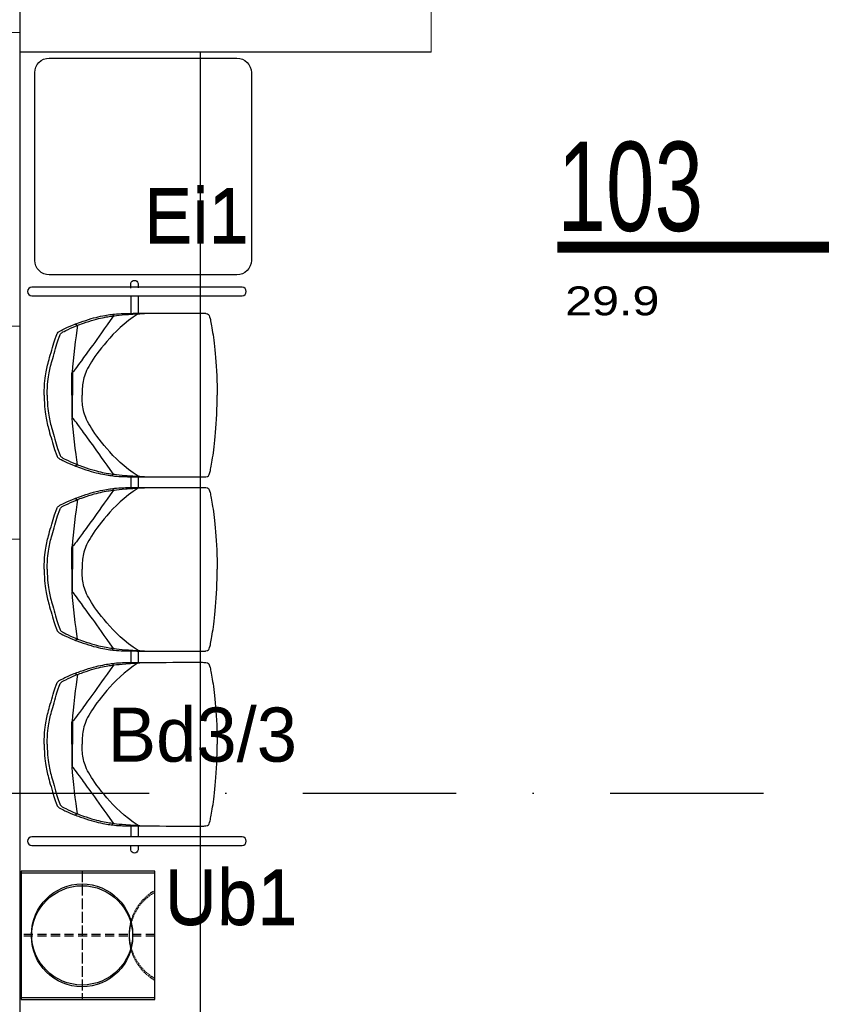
# Model space of a CAD drawing. Header units: millimetres. Extents: x 14495 to 271441, y -21035 to 2232.
# Tile 212 of 227: x 86580 to 86805, y 736 to 1009. Entities that reach past the tile are written whole.
import ezdxf
from ezdxf.enums import TextEntityAlignment as Align

# ---------------------------------------------------------------- set-up
doc = ezdxf.new("R2010")
doc.units = ezdxf.units.MM
for name, pattern in [('$0$DASHED', [0.75, 0.5, -0.25]), ('0921-PX-TE-20-60$0$0921-X-AR-20-00-FA$0$DASHED2', [0.375, 0.25, -0.125]), ('DASHDOT', [1, 0.5, -0.25, 0, -0.25])]:
    doc.linetypes.add(name, pattern=pattern)
for name, color, linetype in [('-- TECH  SYMBOLE', 1, 'Continuous'), ('-- TECH WYPOSAŻENIE', 2, 'Continuous'), ('A-POW-NR', 1, 'Continuous'), ('A_Lwidok', 1, 'Continuous'), ('A_OSIE', 252, 'DASHDOT'), ('A_PROJEKTOWANE', 3, 'Continuous'), ('A_SC_DZIAlOWE', 4, 'Continuous')]:
    doc.layers.add(name, color=color, linetype=linetype)
doc.layers.add('A-POW', color=2, linetype='Continuous', plot=False)
doc.layers.add('A_L_CIENKA', color=251, linetype='Continuous', lineweight=5)
doc.layers.add('A_solid', color=252, linetype='Continuous', lineweight=0)
doc.styles.add('ARIAL1_2', font='arial.ttf', dxfattribs={"width": 1.2})
doc.styles.add('arialce', font='ARIALN.TTF')
doc.styles.add('cg', font='GOTHIC.TTF')
doc.styles.add('switz721ltexbt', font='swissel.ttf')

# ---------------------------------------------------------------- blocks, each defined once
blk = doc.blocks.new('POW')
at = {"const_width": 5}
blk.add_lwpolyline([(125.32, 0), (0, 0)], dxfattribs=at)
at = {"style": 'switz721ltexbt'}
blk.add_attdef('001', (-1.78, 12.35), '', height=41.18, dxfattribs=at)
blk = doc.blocks.new('dystrybutor wody')
at = {"color": 2, "linetype": '$0$DASHED', "ltscale": 5}
for p, q in [((0, -37.12), (0, -0.12)), ((17.5, -16.99), (-17.5, -16.99))]:
    blk.add_line(p, q, dxfattribs=at)
at = {"color": 2}
blk.add_lwpolyline([(17.5, -0.12), (-17.5, -0.12), (-17.5, -37.12), (17.5, -37.12)], close=True, dxfattribs=at)
blk.add_circle((0, -16.99), 14, dxfattribs=at)
at = {"color": 2, "linetype": '0921-PX-TE-20-60$0$0921-X-AR-20-00-FA$0$DASHED2'}
blk.add_arc((0, -44.03), 14, 29.5875, 150.4125, dxfattribs=at)

msp = doc.modelspace()

# ---------------------------------------------------------------- linework, layer by layer
at = {"layer": '-- TECH WYPOSAŻENIE', "color": 2, "elevation": 0}
msp.add_lwpolyline([(86584.47, 942.08), (86584.46, 994.08, -0.414214), (86588.46, 998.08), (86640.46, 998.08, -0.414214), (86644.46, 994.08), (86644.47, 942.08, -0.414214), (86640.47, 938.08), (86588.47, 938.08, -0.414214)], format="xyb", close=True, dxfattribs=at)
at = {"color": 2}
for p, q in [((86605.87, 927.16), (86606.24, 926.72)), ((86605.87, 927.16), (86606.24, 926.72)), ((86595.54, 924.41), (86596.33, 924.12)), ((86595.54, 924.41), (86596.33, 924.12)), ((86595.54, 885.2), (86596.33, 885.49)), ((86595.54, 885.2), (86596.33, 885.49)), ((86605.87, 882.45), (86606.24, 882.89)), ((86605.87, 882.45), (86606.24, 882.89)), ((86605.87, 878.91), (86606.24, 878.47)), ((86605.87, 878.91), (86606.24, 878.47)), ((86595.54, 876.16), (86596.33, 875.87)), ((86595.54, 876.16), (86596.33, 875.87)), ((86595.54, 836.95), (86596.33, 837.24)), ((86595.54, 836.95), (86596.33, 837.24)), ((86605.87, 834.2), (86606.24, 834.64)), ((86605.87, 834.2), (86606.24, 834.64)), ((86605.87, 830.47), (86606.24, 830.04)), ((86605.87, 830.47), (86606.24, 830.04)), ((86595.54, 827.73), (86596.33, 827.44)), ((86595.54, 827.73), (86596.33, 827.44)), ((86595.54, 788.52), (86596.33, 788.81)), ((86595.54, 788.52), (86596.33, 788.81)), ((86605.87, 785.77), (86606.24, 786.21)), ((86605.87, 785.77), (86606.24, 786.21))]:
    msp.add_line(p, q, dxfattribs=at)
at = {"color": 2, "extrusion": (9.8583e-15, 1.33564e-17, -1), "elevation": 0}
msp.add_lwpolyline([(-86611.06, 934.44), (-86611.07, 935.7, 0.85599), (-86613.06, 935.7), (-86613.06, 934.48)], format="xyb", dxfattribs=at)
msp.add_lwpolyline([(-86611.06, 934.44), (-86611.07, 935.7, 0.85599), (-86613.06, 935.7), (-86613.06, 934.48)], format="xyb", dxfattribs=at)
at = {"color": 2, "extrusion": (0, 0, -1)}
for points in [[(-86583.64, 934.67, -1), (-86583.64, 932.29), (-86641.87, 932.29, -1), (-86641.87, 934.67)], [(-86583.64, 782.43, -1), (-86583.64, 780.05), (-86641.87, 780.05, -1), (-86641.87, 782.43)], [(-86583.64, 782.43, -1), (-86583.64, 780.05), (-86641.87, 780.05, -1), (-86641.87, 782.43)]]:
    msp.add_lwpolyline(points, format="xyb", close=True, dxfattribs=at)
at = {"color": 2, "extrusion": (-9.8583e-15, -1.33564e-17, -1), "elevation": 0}
msp.add_lwpolyline([(-86613.06, 780.09), (-86613.06, 778.83, 0.85599), (-86611.07, 778.83), (-86611.06, 780.05)], format="xyb", dxfattribs=at)
msp.add_lwpolyline([(-86613.06, 780.09), (-86613.06, 778.83, 0.85599), (-86611.07, 778.83), (-86611.06, 780.05)], format="xyb", dxfattribs=at)
at = {"color": 2}
for points in [[(86611.04, 932.28, 0), (86611.06, 930.95, 0), (86611.06, 927.49, 0)], [(86611.04, 932.28, 0), (86611.06, 930.95, 0), (86611.06, 927.49, 0)], [(86613.08, 932.26, 0), (86613.06, 930.95, 0), (86613.06, 927.49, 0)], [(86613.08, 932.26, 0), (86613.06, 930.95, 0), (86613.06, 927.49, 0)], [(86611.04, 882.2, 0), (86611.06, 881.36, 0), (86611.06, 879.19, 0)], [(86611.04, 882.2, 0), (86611.06, 881.36, 0), (86611.06, 879.19, 0)], [(86613.08, 882.19, 0), (86613.06, 881.36, 0), (86613.06, 879.19, 0)], [(86613.08, 882.19, 0), (86613.06, 881.36, 0), (86613.06, 879.19, 0)], [(86611.04, 833.97, 0), (86611.06, 833.08, 0), (86611.06, 830.79, 0)], [(86611.04, 833.97, 0), (86611.06, 833.08, 0), (86611.06, 830.79, 0)], [(86613.08, 833.96, 0), (86613.06, 833.08, 0), (86613.06, 830.79, 0)], [(86613.08, 833.96, 0), (86613.06, 833.08, 0), (86613.06, 830.79, 0)], [(86611.04, 785.49, 0), (86611.06, 784.64, 0), (86611.06, 782.43, 0)], [(86611.04, 785.49, 0), (86611.06, 784.64, 0), (86611.06, 782.43, 0)], [(86613.08, 785.48, 0), (86613.06, 784.64, 0), (86613.06, 782.43, 0)], [(86613.08, 785.48, 0), (86613.06, 784.64, 0), (86613.06, 782.43, 0)]]:
    msp.add_polyline3d(points, dxfattribs=at)
for points, knots in [([(86587.09, 904.8), (86587.11, 908.18), (86587.59, 911.52), (86588.39, 914.63), (86590.39, 921.37), (86590.78, 922.06), (86591.02, 922.29), (86591.69, 922.72), (86595.45, 924.4), (86596.1, 924.62), (86599.53, 925.82), (86602.07, 926.51), (86604.57, 926.97), (86605.89, 927.18), (86608.32, 927.4), (86611.33, 927.44), (86630.5, 927.49), (86632.05, 927.46), (86632.63, 927.22), (86632.96, 926.57), (86633.73, 922.59), (86634.53, 916.12), (86635.02, 908.26), (86635.03, 904.8)], [0, 0, 0, 0, 1, 2, 3, 4, 5, 6, 7, 8, 9, 10, 11, 12, 13, 14, 15, 16, 17, 18, 19, 20, 20.976413, 20.976413, 20.976413, 20.976413]), ([(86587.09, 904.8), (86587.11, 908.18), (86587.59, 911.52), (86588.39, 914.63), (86590.39, 921.37), (86590.78, 922.06), (86591.02, 922.29), (86591.69, 922.72), (86595.45, 924.4), (86596.1, 924.62), (86599.53, 925.82), (86602.07, 926.51), (86604.57, 926.97), (86605.89, 927.18), (86608.32, 927.4), (86611.33, 927.44), (86630.5, 927.49), (86632.05, 927.46), (86632.63, 927.22), (86632.96, 926.57), (86633.73, 922.59), (86634.53, 916.12), (86635.02, 908.26), (86635.03, 904.8)], [0, 0, 0, 0, 1, 2, 3, 4, 5, 6, 7, 8, 9, 10, 11, 12, 13, 14, 15, 16, 17, 18, 19, 20, 20.976413, 20.976413, 20.976413, 20.976413]), ([(86587.93, 904.8), (86587.95, 907.91), (86588.43, 911.25), (86589.23, 914.36), (86591.23, 921.1), (86591.62, 921.79), (86591.86, 922.02), (86592.53, 922.45), (86596.28, 924.13), (86596.94, 924.35), (86600.37, 925.54), (86602.75, 926.13), (86604.75, 926.53), (86606.24, 926.72), (86609.09, 927.06), (86611.7, 927.24), (86616.51, 927.45)], [0.000543, 0.000543, 0.000543, 0.000543, 1, 2, 3, 4, 5, 6, 7, 8, 9, 10, 11, 12, 13, 13.718223, 13.718223, 13.718223, 13.718223]), ([(86587.93, 904.8), (86587.95, 907.91), (86588.43, 911.25), (86589.23, 914.36), (86591.23, 921.1), (86591.62, 921.79), (86591.86, 922.02), (86592.53, 922.45), (86596.28, 924.13), (86596.94, 924.35), (86600.37, 925.54), (86602.75, 926.13), (86604.75, 926.53), (86606.24, 926.72), (86609.09, 927.06), (86611.7, 927.24), (86616.51, 927.45)], [0.000543, 0.000543, 0.000543, 0.000543, 1, 2, 3, 4, 5, 6, 7, 8, 9, 10, 11, 12, 13, 13.718223, 13.718223, 13.718223, 13.718223]), ([(86613.13, 927.3), (86609.19, 924.85), (86603.83, 919.29), (86599.27, 912.94), (86597.76, 909.1), (86597.58, 906.47), (86597.58, 905.03), (86597.58, 904.96), (86597.58, 904.88), (86597.58, 904.8)], [0.009268, 0.009268, 0.009268, 0.009268, 1, 2, 3, 4, 4, 4, 4.05202, 4.05202, 4.05202, 4.05202]), ([(86613.13, 927.3), (86609.19, 924.85), (86603.83, 919.29), (86599.27, 912.94), (86597.76, 909.1), (86597.58, 906.47), (86597.58, 905.03), (86597.58, 904.96), (86597.58, 904.88), (86597.58, 904.8)], [0.009268, 0.009268, 0.009268, 0.009268, 1, 2, 3, 4, 4, 4, 4.05202, 4.05202, 4.05202, 4.05202]), ([(86606.24, 926.72), (86601.25, 919.57), (86596.7, 913.43), (86595.18, 911.23), (86594.88, 911.06)], [0, 0, 0, 0, 1, 1.953119, 1.953119, 1.953119, 1.953119]), ([(86606.24, 926.72), (86601.25, 919.57), (86596.7, 913.43), (86595.18, 911.23), (86594.88, 911.06)], [0, 0, 0, 0, 1, 1.953119, 1.953119, 1.953119, 1.953119]), ([(86594.71, 904.8), (86594.71, 904.83), (86594.71, 904.85), (86594.71, 904.88), (86594.71, 908.8), (86594.73, 910.28), (86594.77, 910.97), (86594.81, 911.12), (86594.84, 911.16), (86594.87, 911.17), (86594.88, 911.15), (86594.88, 910.99), (86594.91, 908.6), (86594.91, 904.88), (86594.91, 904.85), (86594.91, 904.83), (86594.91, 904.8)], [-0.006067, -0.006067, -0.006067, -0.006067, 0, 0, 0, 1, 2, 3, 4, 5, 6, 7, 8, 8, 8, 8.006309, 8.006309, 8.006309, 8.006309]), ([(86594.71, 904.8), (86594.71, 904.83), (86594.71, 904.85), (86594.71, 904.88), (86594.71, 908.8), (86594.73, 910.28), (86594.77, 910.97), (86594.81, 911.12), (86594.84, 911.16), (86594.87, 911.17), (86594.88, 911.15), (86594.88, 910.99), (86594.91, 908.6), (86594.91, 904.88), (86594.91, 904.85), (86594.91, 904.83), (86594.91, 904.8)], [-0.006067, -0.006067, -0.006067, -0.006067, 0, 0, 0, 1, 2, 3, 4, 5, 6, 7, 8, 8, 8, 8.006309, 8.006309, 8.006309, 8.006309]), ([(86587.09, 904.8), (86587.11, 901.43), (86587.59, 898.09), (86588.39, 894.98), (86590.39, 888.24), (86590.78, 887.55), (86591.02, 887.32), (86591.69, 886.89), (86595.45, 885.21), (86596.1, 884.99), (86599.53, 883.79), (86602.07, 883.1), (86604.57, 882.64), (86605.89, 882.43), (86608.32, 882.21), (86611.33, 882.17), (86630.5, 882.12), (86632.05, 882.15), (86632.63, 882.39), (86632.96, 883.03), (86633.73, 887.02), (86634.53, 893.49), (86635.02, 901.35), (86635.03, 904.8)], [0, 0, 0, 0, 1, 2, 3, 4, 5, 6, 7, 8, 9, 10, 11, 12, 13, 14, 15, 16, 17, 18, 19, 20, 20.976413, 20.976413, 20.976413, 20.976413]), ([(86587.09, 904.8), (86587.11, 901.43), (86587.59, 898.09), (86588.39, 894.98), (86590.39, 888.24), (86590.78, 887.55), (86591.02, 887.32), (86591.69, 886.89), (86595.45, 885.21), (86596.1, 884.99), (86599.53, 883.79), (86602.07, 883.1), (86604.57, 882.64), (86605.89, 882.43), (86608.32, 882.21), (86611.33, 882.17), (86630.5, 882.12), (86632.05, 882.15), (86632.63, 882.39), (86632.96, 883.03), (86633.73, 887.02), (86634.53, 893.49), (86635.02, 901.35), (86635.03, 904.8)], [0, 0, 0, 0, 1, 2, 3, 4, 5, 6, 7, 8, 9, 10, 11, 12, 13, 14, 15, 16, 17, 18, 19, 20, 20.976413, 20.976413, 20.976413, 20.976413]), ([(86587.93, 904.8), (86587.95, 901.7), (86588.43, 898.36), (86589.23, 895.25), (86591.23, 888.51), (86591.62, 887.82), (86591.86, 887.59), (86592.53, 887.16), (86596.28, 885.48), (86596.94, 885.26), (86600.37, 884.06), (86602.75, 883.48), (86604.75, 883.08), (86606.24, 882.89), (86609.09, 882.55), (86611.7, 882.37), (86616.51, 882.16)], [0.000543, 0.000543, 0.000543, 0.000543, 1, 2, 3, 4, 5, 6, 7, 8, 9, 10, 11, 12, 13, 13.718223, 13.718223, 13.718223, 13.718223]), ([(86587.93, 904.8), (86587.95, 901.7), (86588.43, 898.36), (86589.23, 895.25), (86591.23, 888.51), (86591.62, 887.82), (86591.86, 887.59), (86592.53, 887.16), (86596.28, 885.48), (86596.94, 885.26), (86600.37, 884.06), (86602.75, 883.48), (86604.75, 883.08), (86606.24, 882.89), (86609.09, 882.55), (86611.7, 882.37), (86616.51, 882.16)], [0.000543, 0.000543, 0.000543, 0.000543, 1, 2, 3, 4, 5, 6, 7, 8, 9, 10, 11, 12, 13, 13.718223, 13.718223, 13.718223, 13.718223]), ([(86594.71, 904.8), (86594.71, 904.78), (86594.71, 904.76), (86594.71, 904.73), (86594.71, 900.81), (86594.73, 899.32), (86594.77, 898.64), (86594.81, 898.49), (86594.84, 898.45), (86594.87, 898.44), (86594.88, 898.46), (86594.88, 898.62), (86594.91, 901.01), (86594.91, 904.73), (86594.91, 904.76), (86594.91, 904.78), (86594.91, 904.8)], [-0.006067, -0.006067, -0.006067, -0.006067, 0, 0, 0, 1, 2, 3, 4, 5, 6, 7, 8, 8, 8, 8.006309, 8.006309, 8.006309, 8.006309]), ([(86594.71, 904.8), (86594.71, 904.78), (86594.71, 904.76), (86594.71, 904.73), (86594.71, 900.81), (86594.73, 899.32), (86594.77, 898.64), (86594.81, 898.49), (86594.84, 898.45), (86594.87, 898.44), (86594.88, 898.46), (86594.88, 898.62), (86594.91, 901.01), (86594.91, 904.73), (86594.91, 904.76), (86594.91, 904.78), (86594.91, 904.8)], [-0.006067, -0.006067, -0.006067, -0.006067, 0, 0, 0, 1, 2, 3, 4, 5, 6, 7, 8, 8, 8, 8.006309, 8.006309, 8.006309, 8.006309]), ([(86613.13, 882.31), (86609.19, 884.76), (86603.83, 890.32), (86599.27, 896.67), (86597.76, 900.51), (86597.58, 903.14), (86597.58, 904.58), (86597.58, 904.65), (86597.58, 904.73), (86597.58, 904.8)], [0.009268, 0.009268, 0.009268, 0.009268, 1, 2, 3, 4, 4, 4, 4.05202, 4.05202, 4.05202, 4.05202]), ([(86613.13, 882.31), (86609.19, 884.76), (86603.83, 890.32), (86599.27, 896.67), (86597.76, 900.51), (86597.58, 903.14), (86597.58, 904.58), (86597.58, 904.65), (86597.58, 904.73), (86597.58, 904.8)], [0.009268, 0.009268, 0.009268, 0.009268, 1, 2, 3, 4, 4, 4, 4.05202, 4.05202, 4.05202, 4.05202]), ([(86606.24, 882.89), (86601.25, 890.04), (86596.7, 896.18), (86595.18, 898.38), (86594.88, 898.55)], [0, 0, 0, 0, 1, 1.953119, 1.953119, 1.953119, 1.953119]), ([(86606.24, 882.89), (86601.25, 890.04), (86596.7, 896.18), (86595.18, 898.38), (86594.88, 898.55)], [0, 0, 0, 0, 1, 1.953119, 1.953119, 1.953119, 1.953119]), ([(86587.09, 856.56), (86587.11, 859.93), (86587.59, 863.27), (86588.39, 866.38), (86590.39, 873.12), (86590.78, 873.81), (86591.02, 874.04), (86591.69, 874.47), (86595.45, 876.15), (86596.1, 876.37), (86599.53, 877.57), (86602.07, 878.26), (86604.57, 878.72), (86605.89, 878.93), (86608.32, 879.15), (86611.33, 879.19), (86630.5, 879.24), (86632.05, 879.21), (86632.63, 878.97), (86632.96, 878.33), (86633.73, 874.34), (86634.53, 867.87), (86635.02, 860.01), (86635.03, 856.56)], [0, 0, 0, 0, 1, 2, 3, 4, 5, 6, 7, 8, 9, 10, 11, 12, 13, 14, 15, 16, 17, 18, 19, 20, 20.976413, 20.976413, 20.976413, 20.976413]), ([(86587.09, 856.56), (86587.11, 859.93), (86587.59, 863.27), (86588.39, 866.38), (86590.39, 873.12), (86590.78, 873.81), (86591.02, 874.04), (86591.69, 874.47), (86595.45, 876.15), (86596.1, 876.37), (86599.53, 877.57), (86602.07, 878.26), (86604.57, 878.72), (86605.89, 878.93), (86608.32, 879.15), (86611.33, 879.19), (86630.5, 879.24), (86632.05, 879.21), (86632.63, 878.97), (86632.96, 878.33), (86633.73, 874.34), (86634.53, 867.87), (86635.02, 860.01), (86635.03, 856.56)], [0, 0, 0, 0, 1, 2, 3, 4, 5, 6, 7, 8, 9, 10, 11, 12, 13, 14, 15, 16, 17, 18, 19, 20, 20.976413, 20.976413, 20.976413, 20.976413]), ([(86587.93, 856.56), (86587.95, 859.66), (86588.43, 863), (86589.23, 866.11), (86591.23, 872.85), (86591.62, 873.54), (86591.86, 873.77), (86592.53, 874.2), (86596.28, 875.88), (86596.94, 876.1), (86600.37, 877.3), (86602.75, 877.88), (86604.75, 878.28), (86606.24, 878.47), (86609.09, 878.81), (86611.7, 878.99), (86616.51, 879.2)], [0.000543, 0.000543, 0.000543, 0.000543, 1, 2, 3, 4, 5, 6, 7, 8, 9, 10, 11, 12, 13, 13.718223, 13.718223, 13.718223, 13.718223]), ([(86587.93, 856.56), (86587.95, 859.66), (86588.43, 863), (86589.23, 866.11), (86591.23, 872.85), (86591.62, 873.54), (86591.86, 873.77), (86592.53, 874.2), (86596.28, 875.88), (86596.94, 876.1), (86600.37, 877.3), (86602.75, 877.88), (86604.75, 878.28), (86606.24, 878.47), (86609.09, 878.81), (86611.7, 878.99), (86616.51, 879.2)], [0.000543, 0.000543, 0.000543, 0.000543, 1, 2, 3, 4, 5, 6, 7, 8, 9, 10, 11, 12, 13, 13.718223, 13.718223, 13.718223, 13.718223]), ([(86606.24, 878.47), (86601.25, 871.32), (86596.7, 865.18), (86595.18, 862.98), (86594.88, 862.81)], [0, 0, 0, 0, 1, 1.953119, 1.953119, 1.953119, 1.953119]), ([(86606.24, 878.47), (86601.25, 871.32), (86596.7, 865.18), (86595.18, 862.98), (86594.88, 862.81)], [0, 0, 0, 0, 1, 1.953119, 1.953119, 1.953119, 1.953119]), ([(86613.13, 879.05), (86609.19, 876.6), (86603.83, 871.04), (86599.27, 864.69), (86597.76, 860.85), (86597.58, 858.22), (86597.58, 856.78), (86597.58, 856.71), (86597.58, 856.63), (86597.58, 856.56)], [0.009268, 0.009268, 0.009268, 0.009268, 1, 2, 3, 4, 4, 4, 4.05202, 4.05202, 4.05202, 4.05202]), ([(86613.13, 879.05), (86609.19, 876.6), (86603.83, 871.04), (86599.27, 864.69), (86597.76, 860.85), (86597.58, 858.22), (86597.58, 856.78), (86597.58, 856.71), (86597.58, 856.63), (86597.58, 856.56)], [0.009268, 0.009268, 0.009268, 0.009268, 1, 2, 3, 4, 4, 4, 4.05202, 4.05202, 4.05202, 4.05202]), ([(86594.71, 856.56), (86594.71, 856.58), (86594.71, 856.6), (86594.71, 856.63), (86594.71, 860.55), (86594.73, 862.04), (86594.77, 862.72), (86594.81, 862.87), (86594.84, 862.91), (86594.87, 862.92), (86594.88, 862.9), (86594.88, 862.74), (86594.91, 860.35), (86594.91, 856.63), (86594.91, 856.6), (86594.91, 856.58), (86594.91, 856.56)], [-0.006067, -0.006067, -0.006067, -0.006067, 0, 0, 0, 1, 2, 3, 4, 5, 6, 7, 8, 8, 8, 8.006309, 8.006309, 8.006309, 8.006309]), ([(86594.71, 856.56), (86594.71, 856.58), (86594.71, 856.6), (86594.71, 856.63), (86594.71, 860.55), (86594.73, 862.04), (86594.77, 862.72), (86594.81, 862.87), (86594.84, 862.91), (86594.87, 862.92), (86594.88, 862.9), (86594.88, 862.74), (86594.91, 860.35), (86594.91, 856.63), (86594.91, 856.6), (86594.91, 856.58), (86594.91, 856.56)], [-0.006067, -0.006067, -0.006067, -0.006067, 0, 0, 0, 1, 2, 3, 4, 5, 6, 7, 8, 8, 8, 8.006309, 8.006309, 8.006309, 8.006309]), ([(86587.09, 856.56), (86587.11, 853.18), (86587.59, 849.84), (86588.39, 846.73), (86590.39, 839.99), (86590.78, 839.3), (86591.02, 839.07), (86591.69, 838.64), (86595.45, 836.96), (86596.1, 836.74), (86599.53, 835.54), (86602.07, 834.85), (86604.57, 834.39), (86605.89, 834.18), (86608.32, 833.96), (86611.33, 833.92), (86630.5, 833.87), (86632.05, 833.9), (86632.63, 834.14), (86632.96, 834.79), (86633.73, 838.77), (86634.53, 845.24), (86635.02, 853.1), (86635.03, 856.56)], [0, 0, 0, 0, 1, 2, 3, 4, 5, 6, 7, 8, 9, 10, 11, 12, 13, 14, 15, 16, 17, 18, 19, 20, 20.976413, 20.976413, 20.976413, 20.976413]), ([(86587.93, 856.56), (86587.95, 853.45), (86588.43, 850.11), (86589.23, 847), (86591.23, 840.26), (86591.62, 839.57), (86591.86, 839.34), (86592.53, 838.91), (86596.28, 837.23), (86596.94, 837.01), (86600.37, 835.82), (86602.75, 835.23), (86604.75, 834.83), (86606.24, 834.64), (86609.09, 834.3), (86611.7, 834.12), (86616.51, 833.91)], [0.000543, 0.000543, 0.000543, 0.000543, 1, 2, 3, 4, 5, 6, 7, 8, 9, 10, 11, 12, 13, 13.718223, 13.718223, 13.718223, 13.718223]), ([(86587.93, 856.56), (86587.95, 853.45), (86588.43, 850.11), (86589.23, 847), (86591.23, 840.26), (86591.62, 839.57), (86591.86, 839.34), (86592.53, 838.91), (86596.28, 837.23), (86596.94, 837.01), (86600.37, 835.82), (86602.75, 835.23), (86604.75, 834.83), (86606.24, 834.64), (86609.09, 834.3), (86611.7, 834.12), (86616.51, 833.91)], [0.000543, 0.000543, 0.000543, 0.000543, 1, 2, 3, 4, 5, 6, 7, 8, 9, 10, 11, 12, 13, 13.718223, 13.718223, 13.718223, 13.718223]), ([(86594.71, 856.56), (86594.71, 856.53), (86594.71, 856.51), (86594.71, 856.48), (86594.71, 852.56), (86594.73, 851.08), (86594.77, 850.39), (86594.81, 850.24), (86594.84, 850.2), (86594.87, 850.19), (86594.88, 850.21), (86594.88, 850.37), (86594.91, 852.76), (86594.91, 856.48), (86594.91, 856.51), (86594.91, 856.53), (86594.91, 856.56)], [-0.006067, -0.006067, -0.006067, -0.006067, 0, 0, 0, 1, 2, 3, 4, 5, 6, 7, 8, 8, 8, 8.006309, 8.006309, 8.006309, 8.006309]), ([(86594.71, 856.56), (86594.71, 856.53), (86594.71, 856.51), (86594.71, 856.48), (86594.71, 852.56), (86594.73, 851.08), (86594.77, 850.39), (86594.81, 850.24), (86594.84, 850.2), (86594.87, 850.19), (86594.88, 850.21), (86594.88, 850.37), (86594.91, 852.76), (86594.91, 856.48), (86594.91, 856.51), (86594.91, 856.53), (86594.91, 856.56)], [-0.006067, -0.006067, -0.006067, -0.006067, 0, 0, 0, 1, 2, 3, 4, 5, 6, 7, 8, 8, 8, 8.006309, 8.006309, 8.006309, 8.006309]), ([(86613.13, 834.06), (86609.19, 836.51), (86603.83, 842.07), (86599.27, 848.42), (86597.76, 852.26), (86597.58, 854.89), (86597.58, 856.33), (86597.58, 856.4), (86597.58, 856.48), (86597.58, 856.56)], [0.009268, 0.009268, 0.009268, 0.009268, 1, 2, 3, 4, 4, 4, 4.05202, 4.05202, 4.05202, 4.05202]), ([(86613.13, 834.06), (86609.19, 836.51), (86603.83, 842.07), (86599.27, 848.42), (86597.76, 852.26), (86597.58, 854.89), (86597.58, 856.33), (86597.58, 856.4), (86597.58, 856.48), (86597.58, 856.56)], [0.009268, 0.009268, 0.009268, 0.009268, 1, 2, 3, 4, 4, 4, 4.05202, 4.05202, 4.05202, 4.05202]), ([(86606.24, 834.64), (86601.25, 841.79), (86596.7, 847.93), (86595.18, 850.13), (86594.88, 850.3)], [0, 0, 0, 0, 1, 1.953119, 1.953119, 1.953119, 1.953119]), ([(86606.24, 834.64), (86601.25, 841.79), (86596.7, 847.93), (86595.18, 850.13), (86594.88, 850.3)], [0, 0, 0, 0, 1, 1.953119, 1.953119, 1.953119, 1.953119]), ([(86587.09, 808.12), (86587.11, 811.5), (86587.59, 814.84), (86588.39, 817.95), (86590.39, 824.69), (86590.78, 825.38), (86591.02, 825.61), (86591.69, 826.04), (86595.45, 827.72), (86596.1, 827.94), (86599.53, 829.13), (86602.07, 829.82), (86604.57, 830.29), (86605.89, 830.5), (86608.32, 830.72), (86611.33, 830.76), (86630.5, 830.81), (86632.05, 830.78), (86632.63, 830.54), (86632.96, 829.89), (86633.73, 825.91), (86634.53, 819.43), (86635.02, 811.57), (86635.03, 808.12)], [0, 0, 0, 0, 1, 2, 3, 4, 5, 6, 7, 8, 9, 10, 11, 12, 13, 14, 15, 16, 17, 18, 19, 20, 20.976413, 20.976413, 20.976413, 20.976413]), ([(86587.93, 808.12), (86587.95, 811.23), (86588.43, 814.57), (86589.23, 817.68), (86591.23, 824.42), (86591.62, 825.11), (86591.86, 825.34), (86592.53, 825.76), (86596.28, 827.45), (86596.94, 827.67), (86600.37, 828.86), (86602.75, 829.45), (86604.75, 829.84), (86606.24, 830.04), (86609.09, 830.38), (86611.7, 830.56), (86616.51, 830.77)], [0.000543, 0.000543, 0.000543, 0.000543, 1, 2, 3, 4, 5, 6, 7, 8, 9, 10, 11, 12, 13, 13.718223, 13.718223, 13.718223, 13.718223]), ([(86587.93, 808.12), (86587.95, 811.23), (86588.43, 814.57), (86589.23, 817.68), (86591.23, 824.42), (86591.62, 825.11), (86591.86, 825.34), (86592.53, 825.76), (86596.28, 827.45), (86596.94, 827.67), (86600.37, 828.86), (86602.75, 829.45), (86604.75, 829.84), (86606.24, 830.04), (86609.09, 830.38), (86611.7, 830.56), (86616.51, 830.77)], [0.000543, 0.000543, 0.000543, 0.000543, 1, 2, 3, 4, 5, 6, 7, 8, 9, 10, 11, 12, 13, 13.718223, 13.718223, 13.718223, 13.718223]), ([(86606.24, 830.04), (86601.25, 822.89), (86596.7, 816.75), (86595.18, 814.55), (86594.88, 814.38)], [0, 0, 0, 0, 1, 1.953119, 1.953119, 1.953119, 1.953119]), ([(86606.24, 830.04), (86601.25, 822.89), (86596.7, 816.75), (86595.18, 814.55), (86594.88, 814.38)], [0, 0, 0, 0, 1, 1.953119, 1.953119, 1.953119, 1.953119]), ([(86613.13, 830.62), (86609.19, 828.17), (86603.83, 822.61), (86599.27, 816.26), (86597.76, 812.42), (86597.58, 809.79), (86597.58, 808.35), (86597.58, 808.27), (86597.58, 808.2), (86597.58, 808.12)], [0.009268, 0.009268, 0.009268, 0.009268, 1, 2, 3, 4, 4, 4, 4.05202, 4.05202, 4.05202, 4.05202]), ([(86613.13, 830.62), (86609.19, 828.17), (86603.83, 822.61), (86599.27, 816.26), (86597.76, 812.42), (86597.58, 809.79), (86597.58, 808.35), (86597.58, 808.27), (86597.58, 808.2), (86597.58, 808.12)], [0.009268, 0.009268, 0.009268, 0.009268, 1, 2, 3, 4, 4, 4, 4.05202, 4.05202, 4.05202, 4.05202]), ([(86594.71, 808.12), (86594.71, 808.15), (86594.71, 808.17), (86594.71, 808.19), (86594.71, 812.11), (86594.73, 813.6), (86594.77, 814.29), (86594.81, 814.44), (86594.84, 814.48), (86594.87, 814.49), (86594.88, 814.46), (86594.88, 814.31), (86594.91, 811.92), (86594.91, 808.19), (86594.91, 808.17), (86594.91, 808.15), (86594.91, 808.12)], [-0.006067, -0.006067, -0.006067, -0.006067, 0, 0, 0, 1, 2, 3, 4, 5, 6, 7, 8, 8, 8, 8.006309, 8.006309, 8.006309, 8.006309]), ([(86594.71, 808.12), (86594.71, 808.15), (86594.71, 808.17), (86594.71, 808.19), (86594.71, 812.11), (86594.73, 813.6), (86594.77, 814.29), (86594.81, 814.44), (86594.84, 814.48), (86594.87, 814.49), (86594.88, 814.46), (86594.88, 814.31), (86594.91, 811.92), (86594.91, 808.19), (86594.91, 808.17), (86594.91, 808.15), (86594.91, 808.12)], [-0.006067, -0.006067, -0.006067, -0.006067, 0, 0, 0, 1, 2, 3, 4, 5, 6, 7, 8, 8, 8, 8.006309, 8.006309, 8.006309, 8.006309]), ([(86587.09, 808.12), (86587.11, 804.75), (86587.59, 801.41), (86588.39, 798.29), (86590.39, 791.55), (86590.78, 790.86), (86591.02, 790.64), (86591.69, 790.21), (86595.45, 788.53), (86596.1, 788.31), (86599.53, 787.11), (86602.07, 786.42), (86604.57, 785.96), (86605.89, 785.75), (86608.32, 785.53), (86611.33, 785.49), (86630.5, 785.43), (86632.05, 785.46), (86632.63, 785.71), (86632.96, 786.35), (86633.73, 790.34), (86634.53, 796.81), (86635.02, 804.67), (86635.03, 808.12)], [0, 0, 0, 0, 1, 2, 3, 4, 5, 6, 7, 8, 9, 10, 11, 12, 13, 14, 15, 16, 17, 18, 19, 20, 20.976413, 20.976413, 20.976413, 20.976413]), ([(86587.09, 808.12), (86587.11, 804.75), (86587.59, 801.41), (86588.39, 798.29), (86590.39, 791.55), (86590.78, 790.86), (86591.02, 790.64), (86591.69, 790.21), (86595.45, 788.53), (86596.1, 788.31), (86599.53, 787.11), (86602.07, 786.42), (86604.57, 785.96), (86605.89, 785.75), (86608.32, 785.53), (86611.33, 785.49), (86630.5, 785.43), (86632.05, 785.46), (86632.63, 785.71), (86632.96, 786.35), (86633.73, 790.34), (86634.53, 796.81), (86635.02, 804.67), (86635.03, 808.12)], [0, 0, 0, 0, 1, 2, 3, 4, 5, 6, 7, 8, 9, 10, 11, 12, 13, 14, 15, 16, 17, 18, 19, 20, 20.976413, 20.976413, 20.976413, 20.976413]), ([(86587.93, 808.12), (86587.95, 805.02), (86588.43, 801.68), (86589.23, 798.56), (86591.23, 791.82), (86591.62, 791.13), (86591.86, 790.91), (86592.53, 790.48), (86596.28, 788.8), (86596.94, 788.58), (86600.37, 787.38), (86602.75, 786.8), (86604.75, 786.4), (86606.24, 786.2), (86609.09, 785.87), (86611.7, 785.69), (86616.51, 785.48)], [0.000543, 0.000543, 0.000543, 0.000543, 1, 2, 3, 4, 5, 6, 7, 8, 9, 10, 11, 12, 13, 13.718223, 13.718223, 13.718223, 13.718223]), ([(86587.93, 808.12), (86587.95, 805.02), (86588.43, 801.68), (86589.23, 798.56), (86591.23, 791.82), (86591.62, 791.13), (86591.86, 790.91), (86592.53, 790.48), (86596.28, 788.8), (86596.94, 788.58), (86600.37, 787.38), (86602.75, 786.8), (86604.75, 786.4), (86606.24, 786.2), (86609.09, 785.87), (86611.7, 785.69), (86616.51, 785.48)], [0.000543, 0.000543, 0.000543, 0.000543, 1, 2, 3, 4, 5, 6, 7, 8, 9, 10, 11, 12, 13, 13.718223, 13.718223, 13.718223, 13.718223]), ([(86594.71, 808.12), (86594.71, 808.1), (86594.71, 808.08), (86594.71, 808.05), (86594.71, 804.13), (86594.73, 802.64), (86594.77, 801.96), (86594.81, 801.8), (86594.84, 801.77), (86594.87, 801.76), (86594.88, 801.78), (86594.88, 801.94), (86594.91, 804.33), (86594.91, 808.05), (86594.91, 808.08), (86594.91, 808.1), (86594.91, 808.12)], [-0.006067, -0.006067, -0.006067, -0.006067, 0, 0, 0, 1, 2, 3, 4, 5, 6, 7, 8, 8, 8, 8.006309, 8.006309, 8.006309, 8.006309]), ([(86594.71, 808.12), (86594.71, 808.1), (86594.71, 808.08), (86594.71, 808.05), (86594.71, 804.13), (86594.73, 802.64), (86594.77, 801.96), (86594.81, 801.8), (86594.84, 801.77), (86594.87, 801.76), (86594.88, 801.78), (86594.88, 801.94), (86594.91, 804.33), (86594.91, 808.05), (86594.91, 808.08), (86594.91, 808.1), (86594.91, 808.12)], [-0.006067, -0.006067, -0.006067, -0.006067, 0, 0, 0, 1, 2, 3, 4, 5, 6, 7, 8, 8, 8, 8.006309, 8.006309, 8.006309, 8.006309]), ([(86613.13, 785.63), (86609.19, 788.08), (86603.83, 793.64), (86599.27, 799.99), (86597.76, 803.83), (86597.58, 806.46), (86597.58, 807.9), (86597.58, 807.97), (86597.58, 808.05), (86597.58, 808.12)], [0.009268, 0.009268, 0.009268, 0.009268, 1, 2, 3, 4, 4, 4, 4.05202, 4.05202, 4.05202, 4.05202]), ([(86613.13, 785.63), (86609.19, 788.08), (86603.83, 793.64), (86599.27, 799.99), (86597.76, 803.83), (86597.58, 806.46), (86597.58, 807.9), (86597.58, 807.97), (86597.58, 808.05), (86597.58, 808.12)], [0.009268, 0.009268, 0.009268, 0.009268, 1, 2, 3, 4, 4, 4, 4.05202, 4.05202, 4.05202, 4.05202]), ([(86606.24, 786.21), (86601.25, 793.36), (86596.7, 799.5), (86595.18, 801.7), (86594.88, 801.87)], [0, 0, 0, 0, 1, 1.953119, 1.953119, 1.953119, 1.953119]), ([(86606.24, 786.21), (86601.25, 793.36), (86596.7, 799.5), (86595.18, 801.7), (86594.88, 801.87)], [0, 0, 0, 0, 1, 1.953119, 1.953119, 1.953119, 1.953119])]:
    msp.add_open_spline(points, degree=3, knots=knots, dxfattribs=at)
for points in [[(86596.33, 924.12), (86595.86, 920.87), (86594.98, 914.79), (86594.85, 911.16)], [(86596.33, 924.12), (86595.86, 920.87), (86594.98, 914.79), (86594.85, 911.16)], [(86596.33, 885.49), (86595.86, 888.73), (86594.98, 894.81), (86594.85, 898.45)], [(86596.33, 885.49), (86595.86, 888.73), (86594.98, 894.81), (86594.85, 898.45)], [(86596.33, 875.87), (86595.86, 872.63), (86594.98, 866.55), (86594.85, 862.91)], [(86596.33, 875.87), (86595.86, 872.63), (86594.98, 866.55), (86594.85, 862.91)], [(86596.33, 837.24), (86595.86, 840.49), (86594.98, 846.57), (86594.85, 850.2)], [(86596.33, 837.24), (86595.86, 840.49), (86594.98, 846.57), (86594.85, 850.2)], [(86596.33, 827.44), (86595.86, 824.19), (86594.98, 818.11), (86594.85, 814.48)], [(86596.33, 827.44), (86595.86, 824.19), (86594.98, 818.11), (86594.85, 814.48)], [(86596.33, 788.81), (86595.86, 792.05), (86594.98, 798.13), (86594.85, 801.77)], [(86596.33, 788.81), (86595.86, 792.05), (86594.98, 798.13), (86594.85, 801.77)]]:
    msp.add_open_spline(points, degree=3, dxfattribs=at)
at = {"layer": 'A_L_CIENKA'}
for p, q in [((86544.29, 1005.24), (86580.29, 1005.24)), ((86544.29, 923.86), (86580.29, 923.86)), ((86544.29, 864.86), (86580.29, 864.86))]:
    msp.add_line(p, q, dxfattribs=at)
at = {"layer": 'A_Lwidok'}
msp.add_line((86630.29, 999.74), (86630.29, 290.68), dxfattribs=at)
at = {"layer": 'A_OSIE', "ltscale": 85}
msp.add_line((86488.51, 794.58), (88203.48, 794.58), dxfattribs=at)
msp.add_line((86488.51, 794.58), (88203.48, 794.58), dxfattribs=at)
at = {"layer": 'A_PROJEKTOWANE'}
msp.add_line((86580.29, 1012.24), (86580.29, 290.68), dxfattribs=at)
at = {"layer": 'A_SC_DZIAlOWE'}
msp.add_line((86694.29, 999.74), (86580.29, 999.74), dxfattribs=at)
at = {"layer": 'A_solid', "linetype": 'Continuous'}
msp.add_line((86694.29, 1012.24), (86694.29, 999.74), dxfattribs=at)

# ---------------------------------------------------------------- block references
at = {"layer": '-- TECH WYPOSAŻENIE', "rotation": 89.99999999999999}
for p in [(86580.59, 755.43), (86580.59, 754.93)]:
    msp.add_blockref('dystrybutor wody', p, dxfattribs=at)
at = {"layer": 'A-POW-NR'}
ref = msp.add_blockref('POW', (86729.24, 945.73), dxfattribs=dict(at, xscale=0.6, yscale=0.6, zscale=0.6))
ref.add_attrib('88,88', '29.9', dxfattribs={"layer": 'A-POW', "height": 8, "style": 'ARIAL1_2', "width": 1.2}).set_placement((86757.46, 926.88), align=Align.RIGHT)
ref.add_attrib('POKOJ', 'Korytarz', (86814.91, 948.94), dxfattribs={"layer": 'A-POW', "height": 12, "style": 'arialce', "width": 1.2})
ref.add_attrib('001', '103', (86729.24, 950.24), dxfattribs={"layer": '0', "height": 24.71, "style": 'switz721ltexbt', "width": 0.7})

# ---------------------------------------------------------------- texts
at = {"layer": '-- TECH  SYMBOLE', "color": 1, "style": 'cg'}
for s, p in [('Ei1', (86614.73, 947.18)), ('Ei1', (86614.73, 947.18)), ('Bd3/3', (86604.69, 803.27)), ('Bd3/3', (86604.69, 803.27)), ('Ub1', (86620.45, 758.48)), ('Ub1', (86620.45, 758.48))]:
    msp.add_text(s, height=15, dxfattribs=at).set_placement(p)
for s, p in [('Ei1', (86614.73, 946.68)), ('Ei1', (86614.73, 946.68)), ('Ub1', (86620.45, 757.98)), ('Ub1', (86620.45, 757.98))]:
    msp.add_text(s, height=15, rotation=360, dxfattribs=at).set_placement(p)

doc.saveas('drawing.dxf')
